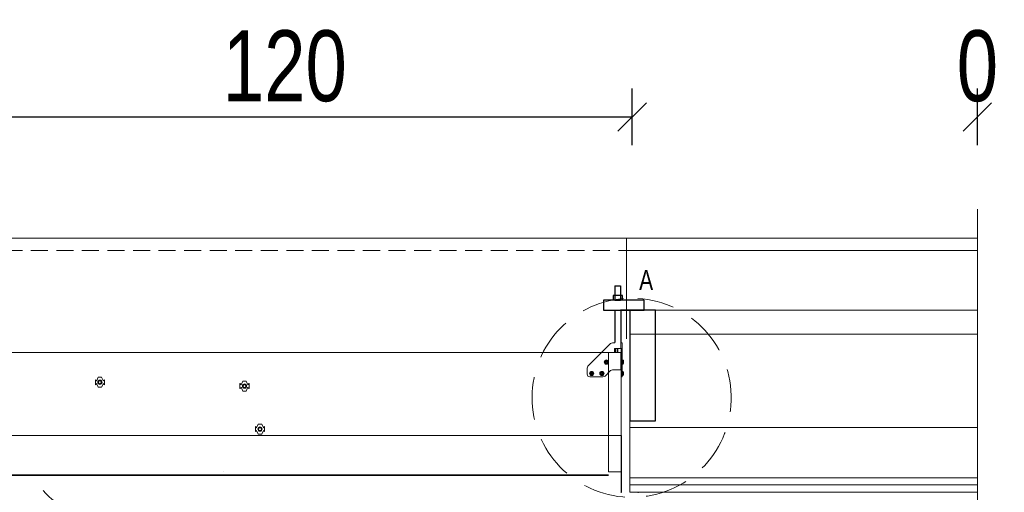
# Model space of a CAD drawing. Header units: inches. Extents: x 53216 to 117387, y -66787 to -22834.
# Tile 214 of 256: x 60808 to 60981, y -30088 to -30004. Entities that reach past the tile are written whole.
import ezdxf
from ezdxf.lldxf.tags import DXFTag

# ---------------------------------------------------------------- set-up
doc = ezdxf.new("R2010")
doc.units = ezdxf.units.IN
doc.header["$MEASUREMENT"] = 0
doc.linetypes.add('HIDDEN', pattern=[0.375, 0.25, -0.125])
doc.layers.get('0').update_dxf_attribs({"lineweight": 0})
doc.layers.get('Defpoints').update_dxf_attribs({"lineweight": 0})
doc.layers.add('FAKRO LOFT LADDERS', color=7, linetype='Continuous')
for name, color, linetype, lineweight in [('p--przekrój-drew', 3, 'Continuous', 20), ('p--przekrój-izolacje', 9, 'Continuous', 0), ('p--płyta GK', 2, 'Continuous', 0)]:
    doc.layers.add(name, color=color, linetype=linetype, lineweight=lineweight)
doc.styles.add('1-50', font='arial.ttf', dxfattribs={"width": 0.75, "height": 12.5})
doc.styles.get("Standard").update_dxf_attribs({"font": 'arial.ttf', "width": 0.75})
doc.linetypes.add('BATTING', pattern='A,0.0001,-0.1,[134,ltypeshp.shx,S=0.1,R=0,X=-0.1,Y=0],-0.2,[134,ltypeshp.shx,S=0.1,R=180,X=0.1,Y=0],-0.1', length=0.4001)
tags = doc.linetypes.add('HIDDEN2', pattern=[4.7625, 3.175, -1.5875]).pattern_tags.tags
tags[6:7] = [DXFTag(74, 4), DXFTag(75, 0), DXFTag(340, '0'), DXFTag(46, 0.0), DXFTag(50, 0.0), DXFTag(44, 0.0), DXFTag(45, 0.0)]
tags[4:5] = [DXFTag(74, 4), DXFTag(75, 0), DXFTag(340, '0'), DXFTag(46, 0.0), DXFTag(50, 0.0), DXFTag(44, 0.0), DXFTag(45, 0.0)]
doc.linetypes.add('LINIA17', pattern='A,1e-05,[146,RODZLIN.shx,S=0.03819,R=0,X=0,Y=-0.13482],-1.52796', length=1.52797)
doc.dimstyles.new('1-50', dxfattribs={"dimtxt": 12.5, "dimasz": 5, "dimexe": 5, "dimexo": 5, "dimgap": 0.09, "dimtad": 0, "dimdsep": 46, "dimtxsty": '1-50', "dimblk": 'OBLIQUE', "dimcen": 0.09, "dimadec": 0, "dimazin": 0, "dimtfac": 1, "dimtdec": 4, "dimtix": 1, "dimtmove": 2, "dimatfit": 3, "dimldrblk": 'OBLIQUE', "dimfxl": 5, "dimfxlon": 1, "dimtvp": 0.7, "dimtolj": 1, "dimtzin": 0, "dimarcsym": 0})

# ---------------------------------------------------------------- blocks, each defined once
blk = doc.blocks.new('A$C5B685DC8')
at = {"color": 7, "linetype": 'Continuous'}
for p, q in [((14.023, 5.339), (13.523, 5.339)), ((13.523, 5.339), (13.523, 4.096)), ((14.023, 5.339), (14.023, 4.096)), ((72.162, 5.344), (72.662, 5.344)), ((72.162, 5.344), (72.162, 4.1)), ((72.662, 5.344), (72.662, 4.1)), ((13.357, 4.098), (13.357, 4.498)), ((13.357, 4.498), (14.184, 4.498)), ((14.184, 4.498), (14.184, 4.098)), ((72, 4.503), (72, 4.103)), ((72.828, 4.503), (72, 4.503)), ((72.828, 4.103), (72.828, 4.503)), ((11.464, 4.096), (10.714, 4.096)), ((10.714, 4.096), (10.714, 3.2)), ((11.464, 3.2), (11.464, 4.096)), ((11.464, 4.096), (13.523, 4.096)), ((14.184, 4.098), (13.357, 4.098)), ((14.023, 4.096), (13.523, 4.096)), ((14.023, 4.096), (15.023, 4.096)), ((15.023, 4.096), (15.023, 3.2)), ((72.162, 4.1), (71.162, 4.1)), ((71.162, 4.1), (71.162, 3.2)), ((72, 4.103), (72.828, 4.103)), ((72.162, 4.1), (72.662, 4.1)), ((74.72, 4.1), (72.662, 4.1)), ((74.72, 3.2), (74.72, 4.1)), ((15.023, 3.2), (10.714, 3.2)), ((13.523, 3.2), (13.525, 0.35)), ((14.023, 3.2), (14.023, 0.35)), ((71.162, 3.2), (74.72, 3.2)), ((72.162, 3.2), (72.162, 0.35)), ((73.674, 3.2), (72.662, 3.2)), ((72.675, 3.2), (72.675, 0.35))]:
    blk.add_line(p, q, dxfattribs=at)
blk = doc.blocks.new('_OBLIQUE')
at = {"color": 0, "linetype": 'ByBlock', "lineweight": -2}
for p, q in [((-0.5, -0.5), (0.5, 0.5)), ((0, 0), (0, 0))]:
    blk.add_line(p, q, dxfattribs=at)
blk = doc.blocks.new('*D2446')
at = {"color": 0, "linetype": 'Continuous', "lineweight": -2, "ltscale": 12}
for p, q in [((60793.49, -30026.45), (60793.49, -30016.45)), ((60915.84, -30026.45), (60915.84, -30016.45)), ((60793.49, -30021.45), (60915.84, -30021.45))]:
    blk.add_line(p, q, dxfattribs=at)
at = {"layer": 'Defpoints', "color": 0}
for p in [(60915.84, -30021.45), (60793.49, -30042.77), (60915.84, -30042.77)]:
    blk.add_point(p, dxfattribs=at)
at = {"color": 0, "lineweight": -2, "xscale": 5, "yscale": 5, "zscale": 5, "rotation": 180}
blk.add_blockref('_OBLIQUE', (60793.49, -30021.45), dxfattribs=at)
at = {"color": 0, "lineweight": -2, "xscale": 5, "yscale": 5, "zscale": 5}
blk.add_blockref('_OBLIQUE', (60915.84, -30021.45), dxfattribs=at)
at = {"color": 0, "linetype": 'Continuous', "ltscale": 8, "insert": (60854.66, -30012.52), "char_height": 12.5, "attachment_point": 5, "style": '1-50'}
blk.add_mtext('\\A1;120', dxfattribs=at)
blk = doc.blocks.new('*D2450')
at = {"color": 0, "linetype": 'Continuous', "lineweight": -2, "ltscale": 12}
for p, q in [((60976.66, -30026.45), (60976.66, -30016.45)), ((60976.66, -30026.45), (60976.66, -30016.45)), ((60976.66, -30021.45), (60976.66, -30021.45))]:
    blk.add_line(p, q, dxfattribs=at)
at = {"layer": 'Defpoints', "color": 0}
for p in [(60976.66, -30021.45), (60976.66, -30042.81), (60976.66, -30042.81)]:
    blk.add_point(p, dxfattribs=at)
at = {"color": 0, "lineweight": -2, "xscale": 5, "yscale": 5, "zscale": 5}
blk.add_blockref('_OBLIQUE', (60976.66, -30021.45), dxfattribs=at)
at = {"color": 0, "lineweight": -2, "xscale": 5, "yscale": 5, "zscale": 5, "rotation": 180}
blk.add_blockref('_OBLIQUE', (60976.66, -30021.45), dxfattribs=at)
at = {"color": 0, "linetype": 'Continuous', "ltscale": 8, "insert": (60976.66, -30012.52), "char_height": 12.5, "attachment_point": 5, "style": '1-50'}
blk.add_mtext('\\A1;0', dxfattribs=at)

msp = doc.modelspace()

# ---------------------------------------------------------------- linework, layer by layer
at = {"linetype": 'HIDDEN2'}
msp.add_line((60976.661, -30037.683), (60976.661, -30099.463), dxfattribs=at)
at = {"linetype": 'Continuous', "ltscale": 12}
msp.add_line((60914.826, -30060.545), (60914.826, -30042.806), dxfattribs=at)
at = {"linetype": 'HIDDEN', "ltscale": 12}
for p in [(60728.93, -30045.006), (60915.455, -30045.006)]:
    msp.add_line(p, (60976.661, -30045.006), dxfattribs=at)
at = {"linetype": 'Continuous'}
for p, q in [((60915.455, -30055.505), (60954.589, -30055.505)), ((60915.455, -30060.545), (60915.455, -30087.545)), ((60915.455, -30087.545), (60976.661, -30087.545))]:
    msp.add_line(p, q, dxfattribs=at)
at = {"color": 3, "linetype": 'Continuous', "ltscale": 12}
msp.add_line((60976.661, -30055.505), (60915.455, -30055.505), dxfattribs=at)
at = {"color": 7, "linetype": 'Continuous'}
for p, q in [((60908.059, -30065.348), (60912.016, -30061.39)), ((60912.37, -30061.244), (60912.813, -30061.244)), ((60912.712, -30062.244), (60913.84, -30062.244)), ((60912.712, -30062.944), (60912.712, -30062.244)), ((60912.912, -30062.944), (60912.912, -30062.244)), ((60913.209, -30062.944), (60913.209, -30062.244)), ((60913.306, -30062.244), (60913.306, -30062.944)), ((60913.84, -30061.244), (60914.09, -30061.244)), ((60913.84, -30062.244), (60913.84, -30061.244)), ((60914.09, -30062.244), (60913.84, -30062.244)), ((60913.89, -30062.244), (60913.89, -30062.944)), ((60914.09, -30062.244), (60914.09, -30061.244)), ((60914.09, -30062.244), (60914.09, -30062.944)), ((60798.918, -30062.944), (60910.462, -30062.944)), ((60911.214, -30064.561), (60911.13, -30064.462)), ((60911.13, -30064.462), (60911.23, -30064.545)), ((60911.387, -30064.427), (60911.237, -30064.427)), ((60911.237, -30064.427), (60911.237, -30064.519)), ((60911.237, -30064.427), (60911.257, -30064.447)), ((60911.237, -30064.519), (60911.257, -30064.519)), ((60911.257, -30064.447), (60911.257, -30064.519)), ((60911.367, -30064.447), (60911.257, -30064.447)), ((60911.387, -30064.427), (60911.367, -30064.447)), ((60911.367, -30064.519), (60911.367, -30064.447)), ((60911.387, -30064.519), (60911.367, -30064.519)), ((60911.387, -30064.519), (60911.387, -30064.427)), ((60911.495, -30064.462), (60911.395, -30064.545)), ((60911.411, -30064.561), (60911.495, -30064.462)), ((60913.84, -30062.944), (60912.712, -30062.944)), ((60913.84, -30065.994), (60913.84, -30062.944)), ((60913.84, -30062.944), (60914.09, -30062.944)), ((60914.09, -30065.994), (60914.09, -30062.944)), ((60914.132, -30064.269), (60914.09, -30064.269)), ((60914.132, -30065.019), (60914.132, -30064.269)), ((60914.29, -30064.386), (60914.29, -30064.406)), ((60914.29, -30064.743), (60914.29, -30064.406)), ((60914.3, -30064.527), (60914.313, -30064.527)), ((60914.309, -30064.527), (60914.313, -30064.527)), ((60914.314, -30064.521), (60914.313, -30064.521)), ((60907.912, -30066.744), (60907.912, -30065.701)), ((60912.016, -30066.14), (60911.059, -30067.098)), ((60911.187, -30064.569), (60911.112, -30064.569)), ((60911.112, -30064.569), (60911.112, -30064.719)), ((60911.112, -30064.569), (60911.132, -30064.589)), ((60911.112, -30064.719), (60911.132, -30064.699)), ((60911.112, -30064.719), (60911.187, -30064.719)), ((60911.13, -30064.826), (60911.214, -30064.727)), ((60911.23, -30064.743), (60911.13, -30064.826)), ((60911.132, -30064.589), (60911.132, -30064.699)), ((60911.187, -30064.589), (60911.132, -30064.589)), ((60911.132, -30064.699), (60911.187, -30064.699)), ((60911.187, -30064.569), (60911.187, -30064.589)), ((60911.187, -30064.699), (60911.187, -30064.719)), ((60911.237, -30064.769), (60911.237, -30064.851)), ((60911.257, -30064.769), (60911.237, -30064.769)), ((60911.257, -30064.831), (60911.237, -30064.851)), ((60911.237, -30064.851), (60911.387, -30064.851)), ((60911.257, -30064.769), (60911.257, -30064.831)), ((60911.257, -30064.831), (60911.367, -30064.831)), ((60911.367, -30064.831), (60911.367, -30064.769)), ((60911.367, -30064.769), (60911.387, -30064.769)), ((60911.367, -30064.831), (60911.387, -30064.851)), ((60911.387, -30064.851), (60911.387, -30064.769)), ((60911.395, -30064.743), (60911.495, -30064.826)), ((60911.495, -30064.826), (60911.411, -30064.727)), ((60911.512, -30064.569), (60911.437, -30064.569)), ((60911.437, -30064.569), (60911.437, -30064.589)), ((60911.492, -30064.589), (60911.437, -30064.589)), ((60911.437, -30064.699), (60911.492, -30064.699)), ((60911.437, -30064.699), (60911.437, -30064.719)), ((60911.437, -30064.719), (60911.512, -30064.719)), ((60911.492, -30064.589), (60911.512, -30064.569)), ((60911.492, -30064.699), (60911.492, -30064.589)), ((60911.492, -30064.699), (60911.512, -30064.719)), ((60911.512, -30064.719), (60911.512, -30064.569)), ((60913.84, -30065.994), (60912.37, -30065.994)), ((60914.09, -30065.994), (60913.84, -30065.994)), ((60913.89, -30065.994), (60913.89, -30083.944)), ((60914.09, -30066.14), (60913.89, -30066.14)), ((60914.09, -30065.019), (60914.132, -30065.019)), ((60914.09, -30065.994), (60914.09, -30066.14)), ((60914.09, -30067.098), (60914.09, -30066.14)), ((60914.29, -30064.902), (60914.29, -30064.743)), ((60914.299, -30064.622), (60914.313, -30064.622)), ((60914.3, -30064.531), (60914.314, -30064.531)), ((60914.314, -30064.605), (60914.3, -30064.605)), ((60914.301, -30064.557), (60914.313, -30064.557)), ((60914.301, -30064.584), (60914.314, -30064.584)), ((60914.304, -30064.788), (60914.313, -30064.788)), ((60914.308, -30064.767), (60914.314, -30064.767)), ((60914.314, -30064.704), (60914.309, -30064.704)), ((60914.314, -30064.757), (60914.309, -30064.757)), ((60914.314, -30064.758), (60914.309, -30064.758)), ((60821.295, -30067.772), (60821.304, -30067.751)), ((60821.295, -30067.772), (60821.295, -30068.616)), ((60821.54, -30067.859), (60821.304, -30067.751)), ((60821.79, -30067.314), (60821.54, -30067.859)), ((60822.39, -30067.314), (60821.79, -30067.314)), ((60822.39, -30067.314), (60822.64, -30067.859)), ((60822.64, -30067.859), (60822.876, -30067.751)), ((60822.885, -30067.772), (60822.876, -30067.751)), ((60822.885, -30068.616), (60822.885, -30067.772)), ((60847.26, -30067.985), (60847.01, -30068.53)), ((60847.86, -30067.985), (60847.26, -30067.985)), ((60847.86, -30067.985), (60848.11, -30068.53)), ((60910.705, -30067.244), (60908.412, -30067.244)), ((60908.587, -30066.569), (60908.512, -30066.569)), ((60908.512, -30066.569), (60908.512, -30066.719)), ((60908.512, -30066.569), (60908.532, -30066.589)), ((60908.512, -30066.719), (60908.532, -30066.699)), ((60908.512, -30066.719), (60908.587, -30066.719)), ((60908.614, -30066.561), (60908.53, -30066.462)), ((60908.53, -30066.462), (60908.63, -30066.545)), ((60908.53, -30066.826), (60908.614, -30066.727)), ((60908.63, -30066.743), (60908.53, -30066.826)), ((60908.532, -30066.589), (60908.532, -30066.699)), ((60908.587, -30066.589), (60908.532, -30066.589)), ((60908.532, -30066.699), (60908.587, -30066.699)), ((60908.587, -30066.569), (60908.587, -30066.589)), ((60908.587, -30066.699), (60908.587, -30066.719)), ((60908.787, -30066.427), (60908.637, -30066.427)), ((60908.637, -30066.427), (60908.637, -30066.519)), ((60908.637, -30066.427), (60908.657, -30066.447)), ((60908.637, -30066.519), (60908.657, -30066.519)), ((60908.637, -30066.769), (60908.637, -30066.851)), ((60908.657, -30066.769), (60908.637, -30066.769)), ((60908.657, -30066.831), (60908.637, -30066.851)), ((60908.637, -30066.851), (60908.787, -30066.851)), ((60908.657, -30066.447), (60908.657, -30066.519)), ((60908.767, -30066.447), (60908.657, -30066.447)), ((60908.657, -30066.769), (60908.657, -30066.831)), ((60908.657, -30066.831), (60908.767, -30066.831)), ((60908.787, -30066.427), (60908.767, -30066.447)), ((60908.767, -30066.519), (60908.767, -30066.447)), ((60908.787, -30066.519), (60908.767, -30066.519)), ((60908.767, -30066.831), (60908.767, -30066.769)), ((60908.767, -30066.769), (60908.787, -30066.769)), ((60908.767, -30066.831), (60908.787, -30066.851)), ((60908.787, -30066.519), (60908.787, -30066.427)), ((60908.787, -30066.851), (60908.787, -30066.769)), ((60908.895, -30066.462), (60908.795, -30066.545)), ((60908.795, -30066.743), (60908.895, -30066.826)), ((60908.811, -30066.561), (60908.895, -30066.462)), ((60908.895, -30066.826), (60908.811, -30066.727)), ((60908.912, -30066.569), (60908.837, -30066.569)), ((60908.837, -30066.569), (60908.837, -30066.589)), ((60908.892, -30066.589), (60908.837, -30066.589)), ((60908.837, -30066.699), (60908.892, -30066.699)), ((60908.837, -30066.699), (60908.837, -30066.719)), ((60908.837, -30066.719), (60908.912, -30066.719)), ((60908.892, -30066.589), (60908.912, -30066.569)), ((60908.892, -30066.699), (60908.892, -30066.589)), ((60908.892, -30066.699), (60908.912, -30066.719)), ((60908.912, -30066.719), (60908.912, -30066.569)), ((60910.387, -30066.569), (60910.312, -30066.569)), ((60910.312, -30066.569), (60910.312, -30066.719)), ((60910.312, -30066.569), (60910.332, -30066.589)), ((60910.312, -30066.719), (60910.332, -30066.699)), ((60910.312, -30066.719), (60910.387, -30066.719)), ((60910.414, -30066.561), (60910.33, -30066.462)), ((60910.33, -30066.462), (60910.43, -30066.545)), ((60910.33, -30066.826), (60910.414, -30066.727)), ((60910.43, -30066.743), (60910.33, -30066.826)), ((60910.332, -30066.589), (60910.332, -30066.699)), ((60910.387, -30066.589), (60910.332, -30066.589)), ((60910.332, -30066.699), (60910.387, -30066.699)), ((60910.387, -30066.569), (60910.387, -30066.589)), ((60910.387, -30066.699), (60910.387, -30066.719)), ((60910.587, -30066.427), (60910.437, -30066.427)), ((60910.437, -30066.427), (60910.437, -30066.519)), ((60910.437, -30066.427), (60910.457, -30066.447)), ((60910.437, -30066.519), (60910.457, -30066.519)), ((60910.437, -30066.769), (60910.437, -30066.851)), ((60910.457, -30066.769), (60910.437, -30066.769)), ((60910.457, -30066.831), (60910.437, -30066.851)), ((60910.437, -30066.851), (60910.587, -30066.851)), ((60910.457, -30066.447), (60910.457, -30066.519)), ((60910.567, -30066.447), (60910.457, -30066.447)), ((60910.457, -30066.769), (60910.457, -30066.831)), ((60910.457, -30066.831), (60910.567, -30066.831)), ((60910.587, -30066.427), (60910.567, -30066.447)), ((60910.567, -30066.519), (60910.567, -30066.447)), ((60910.587, -30066.519), (60910.567, -30066.519)), ((60910.567, -30066.831), (60910.567, -30066.769)), ((60910.567, -30066.769), (60910.587, -30066.769)), ((60910.567, -30066.831), (60910.587, -30066.851)), ((60910.587, -30066.519), (60910.587, -30066.427)), ((60910.587, -30066.851), (60910.587, -30066.769)), ((60910.695, -30066.462), (60910.595, -30066.545)), ((60910.595, -30066.743), (60910.695, -30066.826)), ((60910.611, -30066.561), (60910.695, -30066.462)), ((60910.695, -30066.826), (60910.611, -30066.727)), ((60910.712, -30066.569), (60910.637, -30066.569)), ((60910.637, -30066.569), (60910.637, -30066.589)), ((60910.692, -30066.589), (60910.637, -30066.589)), ((60910.637, -30066.699), (60910.692, -30066.699)), ((60910.637, -30066.699), (60910.637, -30066.719)), ((60910.637, -30066.719), (60910.712, -30066.719)), ((60910.692, -30066.589), (60910.712, -30066.569)), ((60910.692, -30066.699), (60910.692, -30066.589)), ((60910.692, -30066.699), (60910.712, -30066.719)), ((60910.712, -30066.719), (60910.712, -30066.569)), ((60913.89, -30067.098), (60914.09, -30067.098)), ((60914.09, -30067.244), (60913.89, -30067.244)), ((60914.132, -30066.269), (60914.09, -30066.269)), ((60914.09, -30067.019), (60914.132, -30067.019)), ((60914.09, -30067.098), (60914.09, -30067.244)), ((60914.132, -30067.019), (60914.132, -30066.269)), ((60914.29, -30066.386), (60914.29, -30066.406)), ((60914.29, -30066.743), (60914.29, -30066.406)), ((60914.29, -30066.902), (60914.29, -30066.743)), ((60914.299, -30066.622), (60914.313, -30066.622)), ((60914.3, -30066.527), (60914.313, -30066.527)), ((60914.3, -30066.531), (60914.314, -30066.531)), ((60914.314, -30066.605), (60914.3, -30066.605)), ((60914.301, -30066.557), (60914.313, -30066.557)), ((60914.301, -30066.584), (60914.314, -30066.584)), ((60914.304, -30066.788), (60914.313, -30066.788)), ((60914.308, -30066.767), (60914.314, -30066.767)), ((60914.309, -30066.527), (60914.313, -30066.527)), ((60914.309, -30066.527), (60914.313, -30066.527)), ((60914.309, -30066.527), (60914.313, -30066.527)), ((60914.314, -30066.704), (60914.309, -30066.704)), ((60914.314, -30066.757), (60914.309, -30066.757)), ((60914.314, -30066.758), (60914.309, -30066.758)), ((60914.314, -30066.521), (60914.313, -30066.521)), ((60821.295, -30068.616), (60821.304, -30068.637)), ((60821.54, -30068.529), (60821.304, -30068.637)), ((60821.79, -30069.074), (60821.54, -30068.529)), ((60821.79, -30069.074), (60822.39, -30069.074)), ((60822.39, -30069.074), (60822.64, -30068.529)), ((60822.64, -30068.529), (60822.876, -30068.637)), ((60822.885, -30068.616), (60822.876, -30068.637)), ((60846.765, -30068.443), (60846.774, -30068.422)), ((60846.765, -30068.443), (60846.765, -30069.287)), ((60846.765, -30069.287), (60846.774, -30069.308)), ((60847.01, -30068.53), (60846.774, -30068.422)), ((60847.01, -30069.2), (60846.774, -30069.308)), ((60847.26, -30069.745), (60847.01, -30069.2)), ((60847.86, -30069.745), (60848.11, -30069.2)), ((60848.11, -30068.53), (60848.345, -30068.422)), ((60848.11, -30069.2), (60848.345, -30069.308)), ((60848.355, -30068.443), (60848.345, -30068.422)), ((60848.355, -30069.287), (60848.345, -30069.308)), ((60848.355, -30069.287), (60848.355, -30068.443)), ((60847.26, -30069.745), (60847.86, -30069.745)), ((60849.494, -30076.025), (60849.503, -30076.005)), ((60849.494, -30076.025), (60849.494, -30076.87)), ((60849.739, -30076.113), (60849.503, -30076.005)), ((60849.989, -30075.567), (60849.739, -30076.113)), ((60850.589, -30075.567), (60849.989, -30075.567)), ((60850.589, -30075.567), (60850.839, -30076.113)), ((60850.839, -30076.113), (60851.074, -30076.005)), ((60851.084, -30076.025), (60851.074, -30076.005)), ((60851.084, -30076.87), (60851.084, -30076.025)), ((60913.99, -30077.544), (60795.39, -30077.544)), ((60849.494, -30076.87), (60849.503, -30076.89)), ((60849.739, -30076.782), (60849.503, -30076.89)), ((60849.989, -30077.327), (60849.739, -30076.782)), ((60849.989, -30077.327), (60850.589, -30077.327)), ((60850.589, -30077.327), (60850.839, -30076.782)), ((60850.839, -30076.782), (60851.074, -30076.89)), ((60851.084, -30076.87), (60851.074, -30076.89)), ((60913.89, -30077.544), (60913.99, -30077.544)), ((60913.99, -30077.544), (60913.99, -30087.544)), ((60797.69, -30084.612), (60911.69, -30084.612)), ((60815.02, -30084.612), (60808.203, -30084.612)), ((60843.912, -30083.945), (60843.913, -30083.944)), ((60913.89, -30083.944), (60913.89, -30087.544)), ((60913.89, -30087.544), (60913.89, -30087.644)), ((60916.89, -30087.644), (60916.89, -30087.544))]:
    msp.add_line(p, q, dxfattribs=at)
at = {"color": 7, "linetype": 'HIDDEN2'}
for p, q in [((60910.462, -30062.944), (60912.712, -30062.944)), ((60911.69, -30083.944), (60911.69, -30062.944)), ((60913.89, -30062.944), (60913.89, -30065.994)), ((60821.494, -30067.959), (60821.295, -30067.868)), ((60821.54, -30067.859), (60821.494, -30067.959)), ((60822.686, -30067.959), (60822.64, -30067.859)), ((60822.885, -30067.868), (60822.686, -30067.959)), ((60821.494, -30068.429), (60821.295, -30068.52)), ((60821.54, -30068.529), (60821.494, -30068.429)), ((60822.686, -30068.429), (60822.64, -30068.529)), ((60822.885, -30068.52), (60822.686, -30068.429)), ((60846.964, -30068.63), (60846.765, -30068.539)), ((60846.964, -30069.1), (60846.765, -30069.191)), ((60847.01, -30068.53), (60846.964, -30068.63)), ((60847.01, -30069.2), (60846.964, -30069.1)), ((60848.156, -30068.63), (60848.11, -30068.53)), ((60848.156, -30069.1), (60848.11, -30069.2)), ((60848.355, -30068.539), (60848.156, -30068.63)), ((60848.355, -30069.191), (60848.156, -30069.1)), ((60849.693, -30076.213), (60849.494, -30076.121)), ((60849.739, -30076.113), (60849.693, -30076.213)), ((60850.885, -30076.213), (60850.839, -30076.113)), ((60851.084, -30076.121), (60850.885, -30076.213)), ((60849.693, -30076.682), (60849.494, -30076.773)), ((60849.739, -30076.782), (60849.693, -30076.682)), ((60850.885, -30076.682), (60850.839, -30076.782)), ((60851.084, -30076.773), (60850.885, -30076.682)), ((60797.69, -30084.512), (60911.69, -30084.512)), ((60911.69, -30083.944), (60913.89, -30083.944))]:
    msp.add_line(p, q, dxfattribs=at)
at = {"color": 3, "linetype": 'Continuous', "lineweight": 30, "ltscale": 12}
msp.add_lwpolyline([(60915.455, -30075.006), (60919.955, -30075.006), (60919.955, -30055.506), (60915.455, -30055.506)], close=True, dxfattribs=at)
at = {"color": 7, "linetype": 'Continuous'}
for centre, radius in [((60911.312, -30064.644), 0.375), ((60822.09, -30068.194), 0.25), ((60908.712, -30066.644), 0.375), ((60910.512, -30066.644), 0.375), ((60847.56, -30068.865), 0.25), ((60850.289, -30076.447), 0.25)]:
    msp.add_circle(centre, radius, dxfattribs=at)
at = {"color": 7, "linetype": 'HIDDEN2'}
for centre in [(60822.09, -30068.194), (60847.56, -30068.865), (60850.289, -30076.447)]:
    msp.add_circle(centre, 0.375, dxfattribs=at)
at = {"linetype": 'HIDDEN', "ltscale": 30}
msp.add_arc((60915.756, -30070.918), 17.541, 94.65876, 86.42104, dxfattribs=at)
at = {"color": 7, "linetype": 'Continuous'}
for centre, radius, start, end in [((60912.37, -30061.744), 0.5, 90, 135), ((60911.312, -30064.644), 0.258, 135, 225), ((60911.312, -30064.644), 0.258, 45, 135), ((60911.187, -30064.519), 0.07, 270, 0), ((60911.187, -30064.519), 0.05, 328.11632, 0), ((60911.437, -30064.519), 0.07, 180, 270), ((60911.437, -30064.519), 0.05, 179.99964, 211.88404), ((60911.312, -30064.644), 0.258, 315, 45), ((60914.132, -30064.434), 0.165, 16.92365, 90), ((60914.132, -30064.434), 0.165, 16.92365, 90), ((60913.716, -30064.561), 0.6, 12.11753, 16.92365), ((60913.716, -30064.561), 0.6, 10.88437, 16.92365), ((60913.835, -30064.562), 0.481, 4.83281, 18.90571), ((60913.765, -30064.573), 0.551, 4.46537, 17.65121), ((60914.199, -30064.554), 0.117, 13.52903, 32.27679), ((60913.505, -30064.561), 0.796, 355.00597, 4.99403), ((60913.716, -30064.561), 0.6, 10.88437, 11.75971), ((60913.756, -30064.553), 0.559, 5.48381, 10.89258), ((60914.199, -30064.554), 0.117, 13.52903, 16.37268), ((60913.919, -30064.539), 0.396, 2.56968, 5.69602), ((60908.412, -30065.701), 0.5, 135, 180), ((60911.312, -30064.644), 0.258, 225, 315), ((60911.187, -30064.519), 0.05, 269.99964, 301.88404), ((60911.187, -30064.769), 0.07, 0, 90), ((60911.187, -30064.769), 0.05, 58.11632, 90), ((60911.187, -30064.519), 0.05, 301.88368, 328.11632), ((60911.187, -30064.769), 0.05, 31.88368, 58.11632), ((60911.187, -30064.769), 0.05, 0, 31.88404), ((60911.437, -30064.769), 0.07, 90, 180), ((60911.437, -30064.769), 0.05, 148.11632, 180), ((60911.437, -30064.519), 0.05, 211.88368, 238.11632), ((60911.437, -30064.769), 0.05, 121.88368, 148.11632), ((60911.437, -30064.519), 0.05, 238.11632, 270), ((60911.437, -30064.769), 0.05, 89.99964, 121.88404), ((60912.37, -30066.494), 0.5, 90, 135), ((60914.132, -30064.854), 0.165, 270, 343.07635), ((60914.132, -30064.854), 0.165, 270, 343.07635), ((60914.162, -30064.656), 0.155, 325.95664, 350.1593), ((60914.232, -30064.68), 0.0856, 312.64999, 343.92622), ((60913.716, -30064.727), 0.6, 343.07635, 348.50929), ((60913.716, -30064.727), 0.6, 343.07635, 347.46439), ((60914.199, -30064.693), 0.117, 13.58654, 32.21927), ((60913.755, -30064.677), 0.56, 347.32802, 354.50873), ((60913.756, -30064.735), 0.559, 347.32056, 354.51619), ((60914.16, -30064.829), 0.145, 348.57304, 11.42696), ((60913.716, -30064.727), 0.6, 348.78848, 349.11539), ((60914.2, -30064.595), 0.115, 335.15565, 346.50751), ((60913.755, -30064.611), 0.56, 5.49127, 8.2067), ((60914.161, -30064.632), 0.155, 9.87884, 17.84167), ((60913.934, -30064.592), 0.38, 1.2039, 5.32103), ((60914.217, -30064.605), 0.0968, 349.71369, 359.8646), ((60914.217, -30064.683), 0.0968, 0.1354, 10.28631), ((60913.934, -30064.696), 0.38, 354.67897, 358.7961), ((60913.764, -30064.715), 0.552, 354.61606, 355.52347), ((60913.919, -30064.749), 0.396, 354.30398, 357.43032), ((60822.09, -30068.194), 0.3, 255, 195), ((60908.412, -30066.744), 0.5, 180, 270), ((60908.712, -30066.644), 0.258, 135, 225), ((60908.712, -30066.644), 0.258, 45, 135), ((60908.712, -30066.644), 0.258, 225, 315), ((60908.587, -30066.519), 0.07, 270, 0), ((60908.587, -30066.519), 0.05, 269.99964, 301.88404), ((60908.587, -30066.769), 0.07, 0, 90), ((60908.587, -30066.769), 0.05, 58.11632, 90), ((60908.587, -30066.519), 0.05, 301.88368, 328.11632), ((60908.587, -30066.769), 0.05, 31.88368, 58.11632), ((60908.587, -30066.519), 0.05, 328.11632, 0), ((60908.587, -30066.769), 0.05, 0, 31.88404), ((60908.837, -30066.519), 0.07, 180, 270), ((60908.837, -30066.769), 0.07, 90, 180), ((60908.837, -30066.519), 0.05, 179.99964, 211.88404), ((60908.837, -30066.769), 0.05, 148.11632, 180), ((60908.837, -30066.519), 0.05, 211.88368, 238.11632), ((60908.837, -30066.769), 0.05, 121.88368, 148.11632), ((60908.837, -30066.519), 0.05, 238.11632, 270), ((60908.837, -30066.769), 0.05, 89.99964, 121.88404), ((60908.712, -30066.644), 0.258, 315, 45), ((60910.512, -30066.644), 0.258, 135, 225), ((60910.512, -30066.644), 0.258, 45, 135), ((60910.512, -30066.644), 0.258, 225, 315), ((60910.387, -30066.519), 0.07, 270, 0), ((60910.387, -30066.519), 0.05, 269.99964, 301.88404), ((60910.387, -30066.769), 0.07, 0, 90), ((60910.387, -30066.769), 0.05, 58.11632, 90), ((60910.387, -30066.519), 0.05, 301.88368, 328.11632), ((60910.387, -30066.769), 0.05, 31.88368, 58.11632), ((60910.387, -30066.519), 0.05, 328.11632, 0), ((60910.387, -30066.769), 0.05, 0, 31.88404), ((60910.637, -30066.519), 0.07, 180, 270), ((60910.637, -30066.769), 0.07, 90, 180), ((60910.637, -30066.519), 0.05, 179.99964, 211.88404), ((60910.637, -30066.769), 0.05, 148.11632, 180), ((60910.637, -30066.519), 0.05, 211.88368, 238.11632), ((60910.637, -30066.769), 0.05, 121.88368, 148.11632), ((60910.637, -30066.519), 0.05, 238.11632, 270), ((60910.637, -30066.769), 0.05, 89.99964, 121.88404), ((60910.512, -30066.644), 0.258, 315, 45), ((60910.705, -30066.744), 0.5, 270, 315), ((60914.132, -30066.434), 0.165, 16.92365, 90), ((60914.132, -30066.434), 0.165, 16.92365, 90), ((60914.132, -30066.434), 0.165, 16.92365, 90), ((60914.132, -30066.434), 0.165, 16.92365, 90), ((60914.132, -30066.854), 0.165, 270, 343.07635), ((60914.132, -30066.854), 0.165, 270, 343.07635), ((60914.132, -30066.854), 0.165, 270, 343.07635), ((60914.132, -30066.854), 0.165, 270, 343.07635), ((60913.716, -30066.561), 0.6, 12.11753, 16.92365), ((60913.716, -30066.561), 0.6, 12.11753, 16.92365), ((60913.716, -30066.561), 0.6, 10.88437, 16.92365), ((60913.716, -30066.561), 0.6, 12.11753, 16.92365), ((60913.835, -30066.562), 0.481, 4.83281, 18.90571), ((60913.765, -30066.573), 0.551, 4.46537, 17.65121), ((60914.162, -30066.656), 0.155, 325.95664, 350.1593), ((60914.232, -30066.68), 0.0856, 312.64999, 343.92622), ((60913.716, -30066.727), 0.6, 343.07635, 348.50929), ((60913.716, -30066.727), 0.6, 343.07635, 347.46439), ((60913.716, -30066.727), 0.6, 343.07635, 347.46439), ((60913.716, -30066.727), 0.6, 343.07635, 347.46439), ((60914.199, -30066.554), 0.117, 13.52903, 32.27679), ((60913.505, -30066.561), 0.796, 355.00597, 4.99403), ((60914.199, -30066.693), 0.117, 13.58654, 32.21927), ((60913.755, -30066.677), 0.56, 347.32802, 354.50873), ((60913.756, -30066.735), 0.559, 347.32056, 354.51619), ((60914.16, -30066.829), 0.145, 348.57304, 11.42696), ((60913.716, -30066.561), 0.6, 10.88437, 11.75971), ((60913.716, -30066.561), 0.6, 10.88437, 11.75971), ((60913.716, -30066.561), 0.6, 10.88437, 11.75971), ((60913.716, -30066.727), 0.6, 348.78848, 349.11539), ((60913.756, -30066.553), 0.559, 5.48381, 10.89258), ((60914.2, -30066.595), 0.115, 335.15565, 346.50751), ((60913.755, -30066.611), 0.56, 5.49127, 8.2067), ((60914.161, -30066.632), 0.155, 9.87884, 17.84167), ((60914.199, -30066.554), 0.117, 13.52903, 16.37268), ((60914.199, -30066.554), 0.117, 13.52903, 16.37268), ((60914.199, -30066.554), 0.117, 13.52903, 16.37268), ((60913.919, -30066.539), 0.396, 2.56968, 5.69602), ((60913.934, -30066.592), 0.38, 1.2039, 5.32103), ((60914.217, -30066.605), 0.0968, 349.71369, 359.8646), ((60914.217, -30066.683), 0.0968, 0.1354, 10.28631), ((60913.934, -30066.696), 0.38, 354.67897, 358.7961), ((60913.764, -30066.715), 0.552, 354.61606, 355.52347), ((60913.919, -30066.749), 0.396, 354.30398, 357.43032), ((60847.56, -30068.865), 0.3, 255, 195), ((60850.289, -30076.447), 0.3, 255, 195)]:
    msp.add_arc(centre, radius, start, end, dxfattribs=at)
at = {"color": 7, "linetype": 'HIDDEN2'}
msp.add_arc((60820.467, -30080.152), 11, 220.3047, 279.7425, dxfattribs=at)
at = {"color": 7, "linetype": 'Continuous'}
for points in [[(60914.314, -30064.531), (60914.314, -30064.531), (60914.313, -30064.529), (60914.313, -30064.527)], [(60914.314, -30064.53), (60914.314, -30064.532), (60914.313, -30064.53), (60914.313, -30064.527)], [(60914.314, -30064.758), (60914.314, -30064.757), (60914.314, -30064.757), (60914.314, -30064.757)], [(60914.314, -30066.531), (60914.314, -30066.531), (60914.313, -30066.529), (60914.313, -30066.527)], [(60914.314, -30066.531), (60914.314, -30066.531), (60914.313, -30066.529), (60914.313, -30066.527)], [(60914.314, -30066.53), (60914.314, -30066.532), (60914.313, -30066.53), (60914.313, -30066.527)], [(60914.314, -30066.531), (60914.314, -30066.531), (60914.313, -30066.529), (60914.313, -30066.527)], [(60914.314, -30066.758), (60914.314, -30066.757), (60914.314, -30066.757), (60914.314, -30066.757)]]:
    msp.add_open_spline(points, degree=3, dxfattribs=at)
at = {"layer": 'p--przekrój-drew', "color": 7, "linetype": 'BATTING', "lineweight": 0, "ltscale": 37}
msp.add_line((60915.455, -30059.729), (60976.661, -30059.729), dxfattribs=at)
at = {"layer": 'p--przekrój-izolacje', "linetype": 'LINIA17', "ltscale": 5}
msp.add_line((60915.455, -30076.153), (60976.661, -30076.153), dxfattribs=at)
at = {"layer": 'p--płyta GK', "ltscale": 35}
for p, q in [((60763.49, -30042.806), (60976.661, -30042.806)), ((60915.455, -30045.006), (60950.015, -30045.006)), ((60915.455, -30085.006), (60976.661, -30085.006)), ((60915.455, -30086.256), (60976.661, -30086.256))]:
    msp.add_line(p, q, dxfattribs=at)

# ---------------------------------------------------------------- block references
at = {"layer": 'FAKRO LOFT LADDERS', "xscale": 2, "yscale": 2, "zscale": 2}
msp.add_blockref('A$C5B685DC8', (60768.49, -30061.905), dxfattribs=at)

# ---------------------------------------------------------------- texts
at = {"insert": (60917.08, -30048.413), "char_height": 3.5, "width": 6.1772, "attachment_point": 1}
msp.add_mtext('A', dxfattribs=at)

# ---------------------------------------------------------------- dimensions: what is measured, and where the dimension line sits
at = {"linetype": 'Continuous', "ltscale": 12}
dim = msp.add_linear_dim(base=(60915.838, -30021.453), p1=(60793.49, -30042.768), p2=(60915.838, -30042.768), text='120', dimstyle='1-50', dxfattribs=at)
dim.commit()
dim.dimension.update_dxf_attribs({"geometry": '*D2446', "text_midpoint": (60854.664, -30012.519)})
dim = msp.add_linear_dim(base=(60976.661073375, -30021.452620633), p1=(60976.661073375, -30042.806197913), p2=(60976.661073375, -30042.806197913), dimstyle='1-50', dxfattribs=at)
dim.commit()
dim.dimension.update_dxf_attribs({"geometry": '*D2450', "text_midpoint": (60976.661073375, -30012.518870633)})

doc.saveas('drawing.dxf')
